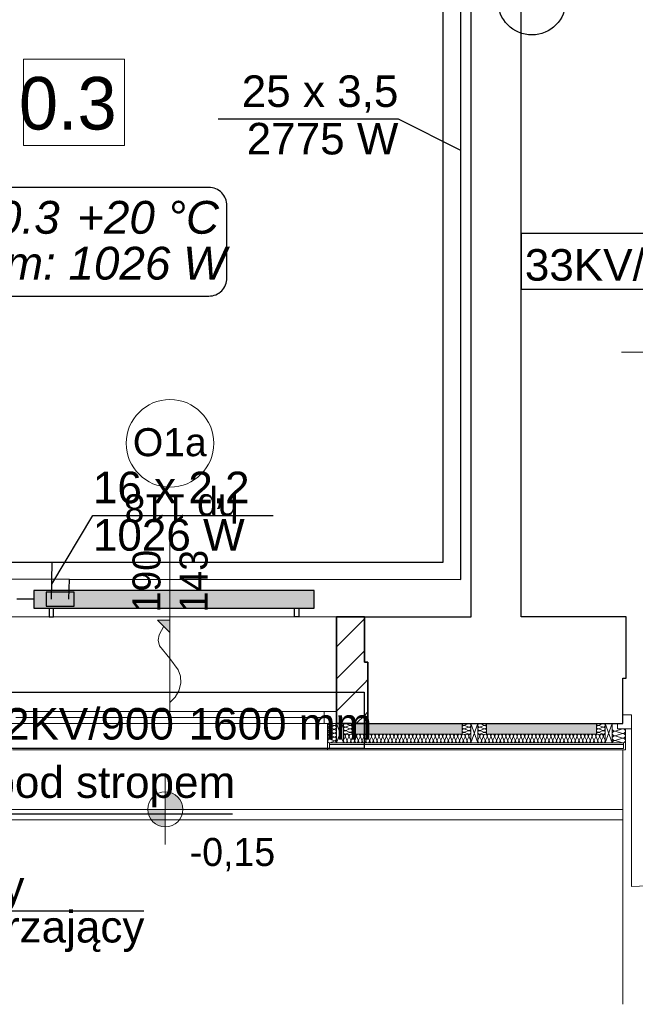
# Model space of a CAD drawing. Header units: inches. Extents: x -515158 to -470211, y -1887 to 84268.
# Tile 64 of 102: x -477586 to -474072, y 31255 to 36876. Entities that reach past the tile are written whole.
import ezdxf
from ezdxf.lldxf.tags import DXFTag

# ---------------------------------------------------------------- set-up
doc = ezdxf.new("R2010")
doc.units = ezdxf.units.IN
doc.header["$MEASUREMENT"] = 0
for name, color, linetype in [('#opisy', 7, 'Continuous'), ('IS_Text_Konstrukcji', 7, 'Continuous'), ('IS_Text_Odbiornikow_Therm', 7, 'Continuous')]:
    doc.layers.add(name, color=color, linetype=linetype)
for name, color, linetype, lineweight in [('#podkład', 252, 'Continuous', 9), ('A-Okna_Nr_Pióra__9', 252, 'Continuous', 9), ('Arch drzwi_Nr_Pióra__10', 252, 'Continuous', 18), ('Arch ocieplenie_Nr_Pióra__21', 252, 'Continuous', 9), ('Arch ocieplenie_Nr_Pióra__44', 252, 'Continuous', 9), ('Arch ocieplenie_Nr_Pióra__95', 252, 'Continuous', 13), ('Arch opisy okien_Nr_Pióra__9', 252, 'Continuous', 9), ('Arch opisy_Nr_Pióra__9', 252, 'Continuous', 9), ('Arch stropy_Nr_Pióra__21', 252, 'Continuous', 9), ('Arch teren_Nr_Pióra__5', 252, 'Continuous', 13), ('Arch wykończenie_Nr_Pióra__9', 252, 'Continuous', 9), ('Arch zmurowania_Nr_Pióra__21', 252, 'Continuous', 9), ('Arch zmurowania_Nr_Pióra__27', 252, 'Continuous', 35), ('INWENT OPISY_Nr_Pióra__21', 252, 'Continuous', 9), ('INWENT RZĘDNE_Nr_Pióra__21', 252, 'Continuous', 9), ('INWENT. OKNA_Nr_Pióra__21', 252, 'Continuous', 9), ('INWENT. OKNA_Nr_Pióra__5', 252, 'Continuous', 13), ('INWENT.ŚCIANY_Nr_Pióra__1', 252, 'Continuous', 25), ('INWENT.ŚCIANY_Nr_Pióra__21', 252, 'Continuous', 9)]:
    doc.layers.add(name, color=color, linetype=linetype, lineweight=lineweight)
for name, color, linetype, true_color in [('IS_Armatura_podłączeniowa_grz._dolnozas.', 7, 'SOLID', 0x000000), ('IS_Armatura_Therm', 7, 'SOLID', 0x000000), ('IS_Grzejniki_Plan_rzut', 7, 'SOLID', 0x000000), ('IS_Opisy_działek_Therm', 7, 'SOLID', 0x000000), ('IS_Powrót', 5, 'DASH', 0x0000ff), ('IS_Zasilanie', 1, 'SOLID', 0xff0000)]:
    doc.layers.add(name, color=color, linetype=linetype, true_color=true_color)
doc.styles.add('GENERATED_STYLE_10', font='arial.ttf')
doc.styles.add('GENERATED_STYLE_3', font='txt')
doc.styles.add('GENERATED_STYLE_4', font='txt')
doc.styles.add('GENERATED_STYLE_7', font='txt')
tags = doc.linetypes.add('DASH', pattern=[15, 10, -5]).pattern_tags.tags
tags[6:7] = [DXFTag(74, 4), DXFTag(75, 0), DXFTag(340, '0'), DXFTag(46, 0.0), DXFTag(50, 0.0), DXFTag(44, 0.0), DXFTag(45, 0.0)]
tags[4:5] = [DXFTag(74, 4), DXFTag(75, 0), DXFTag(340, '0'), DXFTag(46, 0.0), DXFTag(50, 0.0), DXFTag(44, 0.0), DXFTag(45, 0.0)]
tags = doc.linetypes.add('SOLID', pattern=[10, 10, 0]).pattern_tags.tags
tags[6:7] = [DXFTag(74, 4), DXFTag(75, 0), DXFTag(340, '0'), DXFTag(46, 0.0), DXFTag(50, 0.0), DXFTag(44, 0.0), DXFTag(45, 0.0)]
tags[4:5] = [DXFTag(74, 4), DXFTag(75, 0), DXFTag(340, '0'), DXFTag(46, 0.0), DXFTag(50, 0.0), DXFTag(44, 0.0), DXFTag(45, 0.0)]
pattern_1 = [(45, (0, 0), (-91.923878, 91.923878), [])]

# ---------------------------------------------------------------- blocks, each defined once
blk = doc.blocks.new('parter')
at = {"layer": 'A-Okna_Nr_Pióra__9', "linetype": 'Continuous'}
blk.add_hatch(color=252, dxfattribs=at).paths.add_polyline_path([(-476728.3, 33448.5), (-476728.7, 33377.8), (-476799, 33448.9)], flags=0)
at = {"layer": 'Arch zmurowania_Nr_Pióra__21', "linetype": 'Continuous'}
h = blk.add_hatch(dxfattribs=at)
h.set_pattern_fill('Common_Brick', color=252, style=0, pattern_type=2)
h.set_pattern_definition(pattern_1)
h.paths.add_polyline_path([(-475778.3, 32857.6), (-475618.3, 32857.6), (-475618.3, 33467.6), (-475778.3, 33467.6)], flags=0)
h = blk.add_hatch(dxfattribs=at)
h.set_pattern_fill('Common_Brick', color=252, style=0, pattern_type=2)
h.set_pattern_definition(pattern_1)
h.paths.add_polyline_path([(-475618.3, 32857.6), (-475598.3, 32857.6), (-475598.3, 33207.6), (-475618.3, 33207.6)], flags=0)
at = {"layer": 'INWENT RZĘDNE_Nr_Pióra__21', "linetype": 'Continuous'}
for points in [[(-476755.1, 32367.6), (-476655.1, 32367.6), (-476662.7, 32405.9), (-476684.4, 32438.3), (-476716.9, 32460), (-476755.1, 32467.6)], [(-476755.1, 32367.6), (-476855.1, 32367.6), (-476847.5, 32329.4), (-476825.8, 32296.9), (-476793.4, 32275.2), (-476755.1, 32267.6)]]:
    blk.add_hatch(color=252, dxfattribs=at).paths.add_polyline_path(points, flags=0)
at = {"color": 252}
for p, q in [((-477564.4, 36157.1), (-477564.4, 36651.2)), ((-477564.4, 36651.2), (-476988.4, 36651.2)), ((-476988.4, 36651.2), (-476988.4, 36157.1)), ((-476988.4, 36157.1), (-477564.4, 36157.1))]:
    blk.add_line(p, q, dxfattribs=at)
at = {"layer": 'A-Okna_Nr_Pióra__9', "color": 252, "linetype": 'Continuous'}
for p, q in [((-476728.7, 33377.8), (-476799, 33448.9)), ((-476728.3, 33448.5), (-476799, 33448.9)), ((-476728.3, 33448.5), (-476728.7, 33377.8))]:
    blk.add_line(p, q, dxfattribs=at)
at = {"layer": 'A-Okna_Nr_Pióra__9', "color": 252, "linetype": 'Continuous', "flags": 128}
blk.add_lwpolyline([(-476728.3, 32977.9), (-476699.2, 33009.1), (-476677.9, 33044.1), (-476665.7, 33088.8), (-476668.2, 33127.5), (-476681.2, 33164), (-476728.3, 33228.5), (-476787.9, 33301.8), (-476795, 33333.8), (-476791, 33363.7), (-476763.9, 33413.3)], dxfattribs=at)
at = {"layer": 'Arch drzwi_Nr_Pióra__10', "color": 252, "linetype": 'Continuous'}
for p, q in [((-474093.3, 32907.6), (-474143.3, 32907.6)), ((-474093.3, 32827.6), (-474093.3, 32907.6)), ((-474173.3, 32827.6), (-474173.3, 32857.6)), ((-474173.3, 32827.6), (-474093.3, 32827.6)), ((-474093.3, 32827.6), (-474093.3, 31927.6))]:
    blk.add_line(p, q, dxfattribs=at)
blk.add_arc((-474093.3, 32827.6), 900, 270, 0, dxfattribs=at)
at = {"layer": 'Arch ocieplenie_Nr_Pióra__21', "color": 252, "linetype": 'Continuous'}
for p, q in [((-475688.3, 32857.6), (-475688.3, 32797.6)), ((-475060.8, 32857.6), (-475688.3, 32857.6)), ((-475060.8, 32797.6), (-475060.8, 32857.6)), ((-474920.8, 32857.6), (-474293.3, 32857.6)), ((-474920.8, 32797.6), (-474920.8, 32857.6)), ((-474293.3, 32857.6), (-474293.3, 32797.6)), ((-475688.3, 32797.6), (-475060.8, 32797.6)), ((-474293.3, 32797.6), (-474920.8, 32797.6))]:
    blk.add_line(p, q, dxfattribs=at)
at = {"layer": 'Arch ocieplenie_Nr_Pióra__44', "color": 252, "linetype": 'Continuous'}
for p, q in [((-475793.2, 32847.6), (-475813.4, 32856.7)), ((-475813.4, 32836.6), (-475793.2, 32845.7)), ((-475793.2, 32825.6), (-475813.4, 32834.7)), ((-475703.2, 32848.5), (-475723.4, 32856.8)), ((-475723.4, 32838.5), (-475703.2, 32846.8)), ((-475703.2, 32828.5), (-475723.4, 32836.8)), ((-475723.4, 32818.5), (-475703.2, 32826.8)), ((-475045.9, 32848.5), (-475025.7, 32856.8)), ((-475025.7, 32838.5), (-475045.9, 32846.8)), ((-475045.9, 32828.5), (-475025.7, 32836.8)), ((-475025.7, 32818.5), (-475045.9, 32826.8)), ((-474935.7, 32848.5), (-474955.9, 32856.8)), ((-474955.9, 32838.5), (-474935.7, 32846.8)), ((-474935.7, 32828.5), (-474955.9, 32836.8)), ((-474955.9, 32818.5), (-474935.7, 32826.8)), ((-474278.4, 32848.5), (-474258.2, 32856.8)), ((-474258.2, 32838.5), (-474278.4, 32846.8)), ((-474278.4, 32828.5), (-474258.2, 32836.8)), ((-474258.2, 32818.5), (-474278.4, 32826.8)), ((-474181, 32815.4), (-474150.7, 32826.5)), ((-475813.4, 32814.6), (-475793.2, 32823.7)), ((-475793.2, 32803.6), (-475813.4, 32812.7)), ((-475813.4, 32792.6), (-475793.2, 32801.7)), ((-475793.2, 32781.6), (-475813.4, 32790.7)), ((-475813.4, 32770.6), (-475793.2, 32779.7)), ((-475728.5, 32782.7), (-475737.4, 32762.5)), ((-475717.8, 32762.5), (-475726.7, 32782.7)), ((-475703.2, 32808.5), (-475723.4, 32816.8)), ((-475723.4, 32798.5), (-475703.2, 32806.8)), ((-475707.1, 32782.7), (-475716, 32762.5)), ((-475696.4, 32762.5), (-475705.3, 32782.7)), ((-475685.7, 32782.7), (-475694.6, 32762.5)), ((-475675, 32762.5), (-475683.9, 32782.7)), ((-475664.3, 32782.7), (-475673.2, 32762.5)), ((-475653.6, 32762.5), (-475662.5, 32782.7)), ((-475642.9, 32782.7), (-475651.8, 32762.5)), ((-475632.2, 32762.5), (-475641.1, 32782.7)), ((-475621.5, 32782.7), (-475630.4, 32762.5)), ((-475610.8, 32762.5), (-475619.7, 32782.7)), ((-475600.1, 32782.7), (-475609, 32762.5)), ((-475589.4, 32762.5), (-475598.3, 32782.7)), ((-475578.7, 32782.7), (-475587.6, 32762.5)), ((-475568, 32762.5), (-475576.9, 32782.7)), ((-475557.3, 32782.7), (-475566.2, 32762.5)), ((-475546.7, 32762.5), (-475555.6, 32782.7)), ((-475536, 32782.7), (-475544.9, 32762.5)), ((-475525.3, 32762.5), (-475534.2, 32782.7)), ((-475514.6, 32782.7), (-475523.5, 32762.5)), ((-475503.9, 32762.5), (-475512.8, 32782.7)), ((-475493.2, 32782.7), (-475502.1, 32762.5)), ((-475482.5, 32762.5), (-475491.4, 32782.7)), ((-475471.8, 32782.7), (-475480.7, 32762.5)), ((-475461.1, 32762.5), (-475470, 32782.7)), ((-475450.4, 32782.7), (-475459.3, 32762.5)), ((-475439.7, 32762.5), (-475448.6, 32782.7)), ((-475429, 32782.7), (-475437.9, 32762.5)), ((-475418.3, 32762.5), (-475427.2, 32782.7)), ((-475407.6, 32782.7), (-475416.5, 32762.5)), ((-475396.9, 32762.5), (-475405.8, 32782.7)), ((-475386.2, 32782.7), (-475395.1, 32762.5)), ((-475375.5, 32762.5), (-475384.4, 32782.7)), ((-475364.8, 32782.7), (-475373.7, 32762.5)), ((-475354.1, 32762.5), (-475363, 32782.7)), ((-475343.4, 32782.7), (-475352.3, 32762.5)), ((-475332.7, 32762.5), (-475341.6, 32782.7)), ((-475322, 32782.7), (-475330.9, 32762.5)), ((-475311.3, 32762.5), (-475320.2, 32782.7)), ((-475300.6, 32782.7), (-475309.5, 32762.5)), ((-475289.9, 32762.5), (-475298.8, 32782.7)), ((-475279.2, 32782.7), (-475288.1, 32762.5)), ((-475268.5, 32762.5), (-475277.4, 32782.7)), ((-475257.8, 32782.7), (-475266.7, 32762.5)), ((-475247.1, 32762.5), (-475256, 32782.7)), ((-475236.4, 32782.7), (-475245.3, 32762.5)), ((-475225.7, 32762.5), (-475234.6, 32782.7)), ((-475215, 32782.7), (-475223.9, 32762.5)), ((-475204.3, 32762.5), (-475213.2, 32782.7)), ((-475193.6, 32782.7), (-475202.5, 32762.5)), ((-475182.9, 32762.5), (-475191.8, 32782.7)), ((-475172.2, 32782.7), (-475181.1, 32762.5)), ((-475161.5, 32762.5), (-475170.4, 32782.7)), ((-475150.8, 32782.7), (-475159.7, 32762.5)), ((-475140.1, 32762.5), (-475149, 32782.7)), ((-475129.4, 32782.7), (-475138.3, 32762.5)), ((-475118.7, 32762.5), (-475127.6, 32782.7)), ((-475108, 32782.7), (-475116.9, 32762.5)), ((-475097.3, 32762.5), (-475106.2, 32782.7)), ((-475086.6, 32782.7), (-475095.5, 32762.5)), ((-475075.9, 32762.5), (-475084.8, 32782.7)), ((-475065.2, 32782.7), (-475074.1, 32762.5)), ((-475054.5, 32762.5), (-475063.4, 32782.7)), ((-475043.8, 32782.7), (-475052.7, 32762.5)), ((-475045.9, 32808.5), (-475025.7, 32816.8)), ((-475025.7, 32798.5), (-475045.9, 32806.8)), ((-475033.1, 32762.5), (-475042, 32782.7)), ((-475022.4, 32782.7), (-475031.3, 32762.5)), ((-475011.7, 32762.5), (-475020.6, 32782.7)), ((-474969.9, 32762.5), (-474961, 32782.7)), ((-474959.2, 32782.7), (-474950.3, 32762.5)), ((-474935.7, 32808.5), (-474955.9, 32816.8)), ((-474955.9, 32798.5), (-474935.7, 32806.8)), ((-474948.5, 32762.5), (-474939.6, 32782.7)), ((-474937.8, 32782.7), (-474928.9, 32762.5)), ((-474927.1, 32762.5), (-474918.2, 32782.7)), ((-474916.4, 32782.7), (-474907.5, 32762.5)), ((-474905.7, 32762.5), (-474896.8, 32782.7)), ((-474895, 32782.7), (-474886.1, 32762.5)), ((-474884.3, 32762.5), (-474875.4, 32782.7)), ((-474873.6, 32782.7), (-474864.7, 32762.5)), ((-474862.9, 32762.5), (-474854, 32782.7)), ((-474852.2, 32782.7), (-474843.3, 32762.5)), ((-474841.5, 32762.5), (-474832.6, 32782.7)), ((-474830.8, 32782.7), (-474821.9, 32762.5)), ((-474820.1, 32762.5), (-474811.2, 32782.7)), ((-474809.4, 32782.7), (-474800.5, 32762.5)), ((-474798.7, 32762.5), (-474789.8, 32782.7)), ((-474788.1, 32782.7), (-474779.1, 32762.5)), ((-474777.4, 32762.5), (-474768.5, 32782.7)), ((-474766.7, 32782.7), (-474757.8, 32762.5)), ((-474756, 32762.5), (-474747.1, 32782.7)), ((-474745.3, 32782.7), (-474736.4, 32762.5)), ((-474734.6, 32762.5), (-474725.7, 32782.7)), ((-474723.9, 32782.7), (-474715, 32762.5)), ((-474713.2, 32762.5), (-474704.3, 32782.7)), ((-474702.5, 32782.7), (-474693.6, 32762.5)), ((-474691.8, 32762.5), (-474682.9, 32782.7)), ((-474681.1, 32782.7), (-474672.2, 32762.5)), ((-474670.4, 32762.5), (-474661.5, 32782.7)), ((-474659.7, 32782.7), (-474650.8, 32762.5)), ((-474649, 32762.5), (-474640.1, 32782.7)), ((-474638.3, 32782.7), (-474629.4, 32762.5)), ((-474627.6, 32762.5), (-474618.7, 32782.7)), ((-474616.9, 32782.7), (-474608, 32762.5)), ((-474606.2, 32762.5), (-474597.3, 32782.7)), ((-474595.5, 32782.7), (-474586.6, 32762.5)), ((-474584.8, 32762.5), (-474575.9, 32782.7)), ((-474574.1, 32782.7), (-474565.2, 32762.5)), ((-474563.4, 32762.5), (-474554.5, 32782.7)), ((-474552.7, 32782.7), (-474543.8, 32762.5)), ((-474542, 32762.5), (-474533.1, 32782.7)), ((-474531.3, 32782.7), (-474522.4, 32762.5)), ((-474520.6, 32762.5), (-474511.7, 32782.7)), ((-474509.9, 32782.7), (-474501, 32762.5)), ((-474499.2, 32762.5), (-474490.3, 32782.7)), ((-474488.5, 32782.7), (-474479.6, 32762.5)), ((-474477.8, 32762.5), (-474468.9, 32782.7)), ((-474467.1, 32782.7), (-474458.2, 32762.5)), ((-474456.4, 32762.5), (-474447.5, 32782.7)), ((-474445.7, 32782.7), (-474436.8, 32762.5)), ((-474435, 32762.5), (-474426.1, 32782.7)), ((-474424.3, 32782.7), (-474415.4, 32762.5)), ((-474413.6, 32762.5), (-474404.7, 32782.7)), ((-474402.9, 32782.7), (-474394, 32762.5)), ((-474392.2, 32762.5), (-474383.3, 32782.7)), ((-474381.5, 32782.7), (-474372.6, 32762.5)), ((-474370.8, 32762.5), (-474361.9, 32782.7)), ((-474360.1, 32782.7), (-474351.2, 32762.5)), ((-474349.4, 32762.5), (-474340.5, 32782.7)), ((-474338.7, 32782.7), (-474329.8, 32762.5)), ((-474328, 32762.5), (-474319.1, 32782.7)), ((-474317.3, 32782.7), (-474308.4, 32762.5)), ((-474306.6, 32762.5), (-474297.7, 32782.7)), ((-474295.9, 32782.7), (-474287, 32762.5)), ((-474285.2, 32762.5), (-474276.3, 32782.7)), ((-474278.4, 32808.5), (-474258.2, 32816.8)), ((-474258.2, 32798.5), (-474278.4, 32806.8)), ((-474274.5, 32782.7), (-474265.6, 32762.5)), ((-474263.8, 32762.5), (-474254.9, 32782.7)), ((-474253.1, 32782.7), (-474244.2, 32762.5)), ((-474150.7, 32802.1), (-474181, 32813.2)), ((-474181, 32788.8), (-474150.7, 32799.8)), ((-474150.7, 32775.4), (-474181, 32786.5)), ((-474181, 32762.1), (-474150.7, 32773.2)), ((-475793.2, 32759.6), (-475813.4, 32768.7)), ((-475813.4, 32748.6), (-475793.2, 32757.7)), ((-474150.7, 32748.8), (-474181, 32759.8))]:
    blk.add_line(p, q, dxfattribs=at)
for centre, major_axis, ratio, start_param, end_param in [((-475817.7, 32846.6), (0, 11), 0.966714, 5.870392, 9.837571), ((-475817.7, 32824.6), (0, 11), 0.966714, 5.870392, 9.837571), ((-475789, 32857.6), (0, 11), 0.966714, 2.7288, 4.712389), ((-475789, 32835.6), (0, 11), 0.966714, 2.7288, 6.695979), ((-475727.7, 32847.6), (-10.6, 0), 0.940381, 4.299595, 8.266775), ((-475727.7, 32827.6), (-10.6, 0), 0.940381, 4.299595, 8.266775), ((-475699, 32857.6), (-10.6, 0), 0.940381, 1.158004, 3.141593), ((-475699, 32837.6), (-10.6, 0), 0.940381, 1.158004, 5.125183), ((-475699, 32817.6), (-10.6, 0), 0.940381, 1.158004, 5.125183), ((-475050.2, 32837.6), (-10.6, 0), 0.940381, 4.299595, 8.266774), ((-475050.2, 32817.6), (-10.6, 0), 0.940381, 4.299595, 8.266774), ((-475050.2, 32857.6), (-10.6, 0), 0.940381, 6.283185, 8.266774), ((-475021.5, 32847.6), (-10.6, 0), 0.940381, 1.158003, 5.125183), ((-475021.5, 32827.6), (-10.6, 0), 0.940381, 1.158003, 5.125183), ((-474960.2, 32847.6), (-10.6, 0), 0.940381, 4.299595, 8.266775), ((-474960.2, 32827.6), (-10.6, 0), 0.940381, 4.299595, 8.266775), ((-474931.5, 32857.6), (-10.6, 0), 0.940381, 1.158004, 3.141593), ((-474931.5, 32837.6), (-10.6, 0), 0.940381, 1.158004, 5.125183), ((-474931.5, 32817.6), (-10.6, 0), 0.940381, 1.158004, 5.125183), ((-474282.7, 32837.6), (-10.6, 0), 0.940381, 4.299595, 8.266774), ((-474282.7, 32817.6), (-10.6, 0), 0.940381, 4.299595, 8.266774), ((-474282.7, 32857.6), (-10.6, 0), 0.940381, 6.283185, 8.266774), ((-474254, 32847.6), (-10.6, 0), 0.940381, 1.158003, 5.125183), ((-474254, 32827.6), (-10.6, 0), 0.940381, 1.158003, 5.125183), ((-474187.4, 32827.6), (-16, 0), 0.835908, 0, 1.983589), ((-474144.3, 32814.3), (-16, 0), 0.835908, 1.158003, 5.125183), ((-475817.7, 32802.6), (0, 11), 0.966714, 5.870392, 9.837571), ((-475817.7, 32780.6), (0, 11), 0.966714, 5.870392, 9.837571), ((-475817.7, 32758.6), (0, 11), 0.966714, 5.870392, 9.837571), ((-475789, 32813.6), (0, 11), 0.966714, 2.7288, 6.695979), ((-475789, 32791.6), (0, 11), 0.966714, 2.7288, 6.695979), ((-475789, 32769.6), (0, 11), 0.966714, 2.7288, 6.695979), ((-475727.7, 32807.6), (-10.6, 0), 0.940381, 4.299595, 8.266775), ((-475738.3, 32787), (-10.7, 0), 0.993979, 2.7288, 4.712389), ((-475716.9, 32787), (-10.7, 0), 0.993979, 2.7288, 6.695979), ((-475695.5, 32787), (-10.7, 0), 0.993979, 2.7288, 6.695979), ((-475699, 32797.6), (-10.6, 0), 0.940381, 3.141593, 5.125182), ((-475674.1, 32787), (-10.7, 0), 0.993979, 2.7288, 6.695979), ((-475652.7, 32787), (-10.7, 0), 0.993979, 2.7288, 6.695979), ((-475631.3, 32787), (-10.7, 0), 0.993979, 2.7288, 6.695979), ((-475609.9, 32787), (-10.7, 0), 0.993979, 2.7288, 6.695979), ((-475588.5, 32787), (-10.7, 0), 0.993979, 2.7288, 6.695979), ((-475567.1, 32787), (-10.7, 0), 0.993979, 2.7288, 6.695979), ((-475545.8, 32787), (-10.7, 0), 0.993979, 2.7288, 6.695979), ((-475524.4, 32787), (-10.7, 0), 0.993979, 2.7288, 6.695979), ((-475503, 32787), (-10.7, 0), 0.993979, 2.7288, 6.695979), ((-475481.6, 32787), (-10.7, 0), 0.993979, 2.7288, 6.695979), ((-475460.2, 32787), (-10.7, 0), 0.993979, 2.7288, 6.695979), ((-475438.8, 32787), (-10.7, 0), 0.993979, 2.7288, 6.695979), ((-475417.4, 32787), (-10.7, 0), 0.993979, 2.7288, 6.695979), ((-475396, 32787), (-10.7, 0), 0.993979, 2.7288, 6.695979), ((-475374.6, 32787), (-10.7, 0), 0.993979, 2.7288, 6.695979), ((-475353.2, 32787), (-10.7, 0), 0.993979, 2.7288, 6.695979), ((-475331.8, 32787), (-10.7, 0), 0.993979, 2.7288, 6.695979), ((-475310.4, 32787), (-10.7, 0), 0.993979, 2.7288, 6.695979), ((-475289, 32787), (-10.7, 0), 0.993979, 2.7288, 6.695979), ((-475267.6, 32787), (-10.7, 0), 0.993979, 2.7288, 6.695979), ((-475246.2, 32787), (-10.7, 0), 0.993979, 2.7288, 6.695979), ((-475224.8, 32787), (-10.7, 0), 0.993979, 2.7288, 6.695979), ((-475203.4, 32787), (-10.7, 0), 0.993979, 2.7288, 6.695979), ((-475182, 32787), (-10.7, 0), 0.993979, 2.7288, 6.695979), ((-475160.6, 32787), (-10.7, 0), 0.993979, 2.7288, 6.695979), ((-475139.2, 32787), (-10.7, 0), 0.993979, 2.7288, 6.695979), ((-475117.8, 32787), (-10.7, 0), 0.993979, 2.7288, 6.695979), ((-475096.4, 32787), (-10.7, 0), 0.993979, 2.7288, 6.695979), ((-475075, 32787), (-10.7, 0), 0.993979, 2.7288, 6.695979), ((-475053.6, 32787), (-10.7, 0), 0.993979, 2.7288, 6.695979), ((-475050.2, 32797.6), (-10.6, 0), 0.940381, 4.299596, 6.283185), ((-475032.2, 32787), (-10.7, 0), 0.993979, 2.7288, 6.695979), ((-475021.5, 32807.6), (-10.6, 0), 0.940381, 1.158003, 5.125183), ((-475010.8, 32787), (-10.7, 0), 0.993979, 4.712389, 6.695979), ((-474960.2, 32807.6), (-10.6, 0), 0.940381, 4.299595, 8.266775), ((-474970.8, 32787), (10.7, 0), 0.993979, 5.870392, 7.853982), ((-474949.4, 32787), (10.7, 0), 0.993979, 5.870392, 9.837571), ((-474928, 32787), (10.7, 0), 0.993979, 5.870392, 9.837571), ((-474931.5, 32797.6), (-10.6, 0), 0.940381, 3.141593, 5.125182), ((-474906.6, 32787), (10.7, 0), 0.993979, 5.870392, 9.837571), ((-474885.2, 32787), (10.7, 0), 0.993979, 5.870392, 9.837571), ((-474863.8, 32787), (10.7, 0), 0.993979, 5.870392, 9.837571), ((-474842.4, 32787), (10.7, 0), 0.993979, 5.870392, 9.837571), ((-474821, 32787), (10.7, 0), 0.993979, 5.870392, 9.837571), ((-474799.6, 32787), (10.7, 0), 0.993979, 5.870392, 9.837571), ((-474778.3, 32787), (10.7, 0), 0.993979, 5.870392, 9.837571), ((-474756.9, 32787), (10.7, 0), 0.993979, 5.870392, 9.837571), ((-474735.5, 32787), (10.7, 0), 0.993979, 5.870392, 9.837571), ((-474714.1, 32787), (10.7, 0), 0.993979, 5.870392, 9.837571), ((-474692.7, 32787), (10.7, 0), 0.993979, 5.870392, 9.837571), ((-474671.3, 32787), (10.7, 0), 0.993979, 5.870392, 9.837571), ((-474649.9, 32787), (10.7, 0), 0.993979, 5.870392, 9.837571), ((-474628.5, 32787), (10.7, 0), 0.993979, 5.870392, 9.837571), ((-474607.1, 32787), (10.7, 0), 0.993979, 5.870392, 9.837571), ((-474585.7, 32787), (10.7, 0), 0.993979, 5.870392, 9.837571), ((-474564.3, 32787), (10.7, 0), 0.993979, 5.870392, 9.837571), ((-474542.9, 32787), (10.7, 0), 0.993979, 5.870392, 9.837571), ((-474521.5, 32787), (10.7, 0), 0.993979, 5.870392, 9.837571), ((-474500.1, 32787), (10.7, 0), 0.993979, 5.870392, 9.837571), ((-474478.7, 32787), (10.7, 0), 0.993979, 5.870392, 9.837571), ((-474457.3, 32787), (10.7, 0), 0.993979, 5.870392, 9.837571), ((-474435.9, 32787), (10.7, 0), 0.993979, 5.870392, 9.837571), ((-474414.5, 32787), (10.7, 0), 0.993979, 5.870392, 9.837571), ((-474393.1, 32787), (10.7, 0), 0.993979, 5.870392, 9.837571), ((-474371.7, 32787), (10.7, 0), 0.993979, 5.870392, 9.837571), ((-474350.3, 32787), (10.7, 0), 0.993979, 5.870392, 9.837571), ((-474328.9, 32787), (10.7, 0), 0.993979, 5.870392, 9.837571), ((-474307.5, 32787), (10.7, 0), 0.993979, 5.870392, 9.837571), ((-474286.1, 32787), (10.7, 0), 0.993979, 5.870392, 9.837571), ((-474282.7, 32797.6), (-10.6, 0), 0.940381, 4.299596, 6.283185), ((-474264.7, 32787), (10.7, 0), 0.993979, 5.870392, 9.837571), ((-474254, 32807.6), (-10.6, 0), 0.940381, 1.158003, 5.125183), ((-474243.3, 32787), (10.7, 0), 0.993979, 1.570796, 3.554385), ((-474187.4, 32801), (-16, 0), 0.835908, 4.299595, 8.266774), ((-474187.4, 32774.3), (-16, 0), 0.835908, 4.299595, 8.266774), ((-474144.3, 32787.6), (-16, 0), 0.835908, 1.158003, 5.125183), ((-474144.3, 32761), (-16, 0), 0.835908, 1.158003, 5.125183), ((-475789, 32747.6), (0, 11), 0.966714, 4.712389, 6.695979), ((-475727.6, 32758.3), (-10.7, 0), 0.993979, 5.870392, 9.837571), ((-475706.2, 32758.3), (-10.7, 0), 0.993979, 5.870392, 9.837571), ((-475684.8, 32758.3), (-10.7, 0), 0.993979, 5.870392, 9.837571), ((-475663.4, 32758.3), (-10.7, 0), 0.993979, 5.870392, 9.837571), ((-475642, 32758.3), (-10.7, 0), 0.993979, 5.870392, 9.837571), ((-475620.6, 32758.3), (-10.7, 0), 0.993979, 5.870392, 9.837571), ((-475599.2, 32758.3), (-10.7, 0), 0.993979, 5.870392, 9.837571), ((-475577.8, 32758.3), (-10.7, 0), 0.993979, 5.870392, 9.837571), ((-475556.5, 32758.3), (-10.7, 0), 0.993979, 5.870392, 9.837571), ((-475535.1, 32758.3), (-10.7, 0), 0.993979, 5.870392, 9.837571), ((-475513.7, 32758.3), (-10.7, 0), 0.993979, 5.870392, 9.837571), ((-475492.3, 32758.3), (-10.7, 0), 0.993979, 5.870392, 9.837571), ((-475470.9, 32758.3), (-10.7, 0), 0.993979, 5.870392, 9.837571), ((-475449.5, 32758.3), (-10.7, 0), 0.993979, 5.870392, 9.837571), ((-475428.1, 32758.3), (-10.7, 0), 0.993979, 5.870392, 9.837571), ((-475406.7, 32758.3), (-10.7, 0), 0.993979, 5.870392, 9.837571), ((-475385.3, 32758.3), (-10.7, 0), 0.993979, 5.870392, 9.837571), ((-475363.9, 32758.3), (-10.7, 0), 0.993979, 5.870392, 9.837571), ((-475342.5, 32758.3), (-10.7, 0), 0.993979, 5.870392, 9.837571), ((-475321.1, 32758.3), (-10.7, 0), 0.993979, 5.870392, 9.837571), ((-475299.7, 32758.3), (-10.7, 0), 0.993979, 5.870392, 9.837571), ((-475278.3, 32758.3), (-10.7, 0), 0.993979, 5.870392, 9.837571), ((-475256.9, 32758.3), (-10.7, 0), 0.993979, 5.870392, 9.837571), ((-475235.5, 32758.3), (-10.7, 0), 0.993979, 5.870392, 9.837571), ((-475214.1, 32758.3), (-10.7, 0), 0.993979, 5.870392, 9.837571), ((-475192.7, 32758.3), (-10.7, 0), 0.993979, 5.870392, 9.837571), ((-475171.3, 32758.3), (-10.7, 0), 0.993979, 5.870392, 9.837571), ((-475149.9, 32758.3), (-10.7, 0), 0.993979, 5.870392, 9.837571), ((-475128.5, 32758.3), (-10.7, 0), 0.993979, 5.870392, 9.837571), ((-475107.1, 32758.3), (-10.7, 0), 0.993979, 5.870392, 9.837571), ((-475085.7, 32758.3), (-10.7, 0), 0.993979, 5.870392, 9.837571), ((-475064.3, 32758.3), (-10.7, 0), 0.993979, 5.870392, 9.837571), ((-475042.9, 32758.3), (-10.7, 0), 0.993979, 5.870392, 9.837571), ((-475021.5, 32758.3), (-10.7, 0), 0.993979, 5.870392, 9.837571), ((-474960.1, 32758.3), (10.7, 0), 0.993979, 2.728799, 6.695979), ((-474938.7, 32758.3), (10.7, 0), 0.993979, 2.728799, 6.695979), ((-474917.3, 32758.3), (10.7, 0), 0.993979, 2.728799, 6.695979), ((-474895.9, 32758.3), (10.7, 0), 0.993979, 2.728799, 6.695979), ((-474874.5, 32758.3), (10.7, 0), 0.993979, 2.728799, 6.695979), ((-474853.1, 32758.3), (10.7, 0), 0.993979, 2.728799, 6.695979), ((-474831.7, 32758.3), (10.7, 0), 0.993979, 2.728799, 6.695979), ((-474810.3, 32758.3), (10.7, 0), 0.993979, 2.728799, 6.695979), ((-474788.9, 32758.3), (10.7, 0), 0.993979, 2.728799, 6.695979), ((-474767.6, 32758.3), (10.7, 0), 0.993979, 2.728799, 6.695979), ((-474746.2, 32758.3), (10.7, 0), 0.993979, 2.728799, 6.695979), ((-474724.8, 32758.3), (10.7, 0), 0.993979, 2.728799, 6.695979), ((-474703.4, 32758.3), (10.7, 0), 0.993979, 2.728799, 6.695979), ((-474682, 32758.3), (10.7, 0), 0.993979, 2.728799, 6.695979), ((-474660.6, 32758.3), (10.7, 0), 0.993979, 2.728799, 6.695979), ((-474639.2, 32758.3), (10.7, 0), 0.993979, 2.728799, 6.695979), ((-474617.8, 32758.3), (10.7, 0), 0.993979, 2.728799, 6.695979), ((-474596.4, 32758.3), (10.7, 0), 0.993979, 2.728799, 6.695979), ((-474575, 32758.3), (10.7, 0), 0.993979, 2.728799, 6.695979), ((-474553.6, 32758.3), (10.7, 0), 0.993979, 2.728799, 6.695979), ((-474532.2, 32758.3), (10.7, 0), 0.993979, 2.728799, 6.695979), ((-474510.8, 32758.3), (10.7, 0), 0.993979, 2.728799, 6.695979), ((-474489.4, 32758.3), (10.7, 0), 0.993979, 2.728799, 6.695979), ((-474468, 32758.3), (10.7, 0), 0.993979, 2.728799, 6.695979), ((-474446.6, 32758.3), (10.7, 0), 0.993979, 2.728799, 6.695979), ((-474425.2, 32758.3), (10.7, 0), 0.993979, 2.728799, 6.695979), ((-474403.8, 32758.3), (10.7, 0), 0.993979, 2.728799, 6.695979), ((-474382.4, 32758.3), (10.7, 0), 0.993979, 2.728799, 6.695979), ((-474361, 32758.3), (10.7, 0), 0.993979, 2.728799, 6.695979), ((-474339.6, 32758.3), (10.7, 0), 0.993979, 2.728799, 6.695979), ((-474318.2, 32758.3), (10.7, 0), 0.993979, 2.728799, 6.695979), ((-474296.8, 32758.3), (10.7, 0), 0.993979, 2.728799, 6.695979), ((-474275.4, 32758.3), (10.7, 0), 0.993979, 2.728799, 6.695979), ((-474254, 32758.3), (10.7, 0), 0.993979, 2.728799, 6.695979), ((-474187.4, 32747.6), (-16, 0), 0.835908, 4.299596, 6.283185)]:
    blk.add_ellipse(centre, major_axis=major_axis, ratio=ratio, start_param=start_param, end_param=end_param, dxfattribs=at)
at = {"layer": 'Arch ocieplenie_Nr_Pióra__95', "color": 252, "linetype": 'Continuous', "lineweight": 25}
for points in [[(-475060.8, 32797.6), (-475688.3, 32857.6), (-475060.8, 32857.6)], [(-475688.3, 32797.6), (-475688.3, 32857.6), (-475060.8, 32797.6)], [(-474293.3, 32797.6), (-474920.8, 32857.6), (-474293.3, 32857.6)], [(-474920.8, 32797.6), (-474920.8, 32857.6), (-474293.3, 32797.6)]]:
    blk.add_solid(points, dxfattribs=at)
at = {"layer": 'Arch opisy_Nr_Pióra__9', "color": 252, "linetype": 'Continuous'}
blk.add_circle((-476728.3, 34457.6), 250, dxfattribs=at)
at = {"layer": 'Arch stropy_Nr_Pióra__21', "color": 252, "linetype": 'Continuous'}
blk.add_line((-474143.3, 32707.6), (-474143.3, 31255.1), dxfattribs=at)
at = {"layer": 'Arch teren_Nr_Pióra__5', "color": 252, "linetype": 'Continuous'}
for p, q in [((-480313.3, 32367.6), (-474143.3, 32367.6)), ((-480313.3, 32307.6), (-474143.3, 32307.6))]:
    blk.add_line(p, q, dxfattribs=at)
at = {"layer": 'Arch wykończenie_Nr_Pióra__9', "color": 252, "linetype": 'Continuous'}
for p, q in [((-475828.3, 32707.6), (-475828.3, 32857.6)), ((-475828.3, 32707.6), (-475828.3, 32857.6)), ((-475738.3, 32857.6), (-475778.3, 32857.6)), ((-475778.3, 32857.6), (-475778.3, 32747.6)), ((-475778.3, 32857.6), (-475738.3, 32747.6)), ((-475738.3, 32857.6), (-475778.3, 32747.6)), ((-475738.3, 32747.6), (-475738.3, 32857.6)), ((-475010.8, 32747.6), (-475010.8, 32857.6)), ((-475010.8, 32857.6), (-474970.8, 32857.6)), ((-474970.8, 32857.6), (-475010.8, 32747.6)), ((-475010.8, 32857.6), (-474970.8, 32747.6)), ((-474970.8, 32857.6), (-474970.8, 32747.6)), ((-474243.3, 32747.6), (-474243.3, 32857.6)), ((-474243.3, 32857.6), (-474203.3, 32857.6)), ((-474203.3, 32857.6), (-474243.3, 32747.6)), ((-474243.3, 32857.6), (-474203.3, 32747.6)), ((-474203.3, 32857.6), (-474203.3, 32747.6)), ((-474128.3, 32707.6), (-474128.3, 32827.6)), ((-474128.3, 32707.6), (-474128.3, 32827.6)), ((-475818.3, 32715.6), (-475818.3, 32747.6)), ((-475818.3, 32747.6), (-474138.3, 32747.6)), ((-475818.3, 32737.6), (-474138.3, 32737.6)), ((-475818.3, 32715.6), (-474138.3, 32715.6)), ((-475778.3, 32747.6), (-475738.3, 32747.6)), ((-474970.8, 32747.6), (-475010.8, 32747.6)), ((-474203.3, 32747.6), (-474243.3, 32747.6)), ((-474138.3, 32715.6), (-474138.3, 32747.6)), ((-475828.3, 32707.6), (-474128.3, 32707.6)), ((-475158.3, 32707.6), (-474128.3, 32707.6))]:
    blk.add_line(p, q, dxfattribs=at)
at = {"layer": 'Arch zmurowania_Nr_Pióra__27', "color": 252, "linetype": 'Continuous'}
for p, q in [((-475778.3, 33467.6), (-475778.3, 32857.6)), ((-475618.3, 33467.6), (-475778.3, 33467.6)), ((-475618.3, 33207.6), (-475618.3, 33467.6)), ((-475598.3, 33207.6), (-475618.3, 33207.6)), ((-475598.3, 32857.6), (-475598.3, 33207.6)), ((-475778.3, 32857.6), (-475618.3, 32857.6)), ((-475618.3, 32857.6), (-475598.3, 32857.6))]:
    blk.add_line(p, q, dxfattribs=at)
at = {"layer": 'INWENT OPISY_Nr_Pióra__21', "color": 252, "linetype": 'Continuous'}
for p, q in [((-477564.4, 36157.1), (-477564.4, 36651.2)), ((-477564.4, 36651.2), (-476988.4, 36651.2)), ((-476988.4, 36651.2), (-476988.4, 36157.1)), ((-476988.4, 36157.1), (-477564.4, 36157.1))]:
    blk.add_line(p, q, dxfattribs=at)
at = {"layer": 'INWENT RZĘDNE_Nr_Pióra__21', "color": 252, "linetype": 'Continuous'}
for p, q in [((-474149.9, 34978.7), (-473749.9, 34978.7)), ((-476755.1, 32167.6), (-476755.1, 32567.6)), ((-476955.1, 32367.6), (-476555.1, 32367.6))]:
    blk.add_line(p, q, dxfattribs=at)
blk.add_circle((-476755.1, 32367.6), 100, dxfattribs=at)
at = {"layer": 'INWENT. OKNA_Nr_Pióra__5', "color": 252, "linetype": 'Continuous'}
for p, q in [((-476728.3, 32927.6), (-476728.3, 33957.6)), ((-475778.3, 32927.6), (-477678.3, 32927.6)), ((-477608.3, 32892.6), (-475848.3, 32892.6)), ((-475848.3, 32857.6), (-475848.3, 32927.6)), ((-475778.3, 32857.6), (-477678.3, 32857.6))]:
    blk.add_line(p, q, dxfattribs=at)
at = {"layer": 'INWENT.ŚCIANY_Nr_Pióra__1', "color": 252, "linetype": 'Continuous'}
for p, q in [((-474723.3, 33467.6), (-474723.3, 44337.6)), ((-475008.3, 33467.6), (-475008.3, 38717.6)), ((-475618.3, 33467.6), (-475008.3, 33467.6)), ((-475618.3, 33467.6), (-475618.3, 33207.6)), ((-474123.3, 33467.6), (-474723.3, 33467.6)), ((-474123.3, 33117.6), (-474123.3, 33467.6)), ((-475598.3, 33207.6), (-475618.3, 33207.6)), ((-475598.3, 32857.6), (-475598.3, 33207.6)), ((-474143.3, 33117.6), (-474123.3, 33117.6)), ((-474143.3, 32857.6), (-474143.3, 33117.6)), ((-475598.3, 32857.6), (-474143.3, 32857.6))]:
    blk.add_line(p, q, dxfattribs=at)
at = {"layer": 'INWENT.ŚCIANY_Nr_Pióra__21', "color": 252, "linetype": 'Continuous'}
for p, q in [((-477678.3, 33467.6), (-475618.3, 33467.6)), ((-477628.3, 32707.6), (-475828.3, 32707.6))]:
    blk.add_line(p, q, dxfattribs=at)
at = {"layer": 'Arch opisy okien_Nr_Pióra__9', "color": 252, "linetype": 'Continuous', "style": 'GENERATED_STYLE_10'}
blk.add_text('O1a', height=160, dxfattribs=at).set_placement((-476940.5, 34384.2))
at = {"layer": 'INWENT OPISY_Nr_Pióra__21', "color": 252, "linetype": 'Continuous', "style": 'GENERATED_STYLE_4'}
blk.add_text('0.3', height=300, dxfattribs=at).set_placement((-477590.7, 36249.1))
at = {"layer": 'INWENT RZĘDNE_Nr_Pióra__21', "color": 252, "insert": (-476615.5, 32014.9), "char_height": 160, "attachment_point": 7, "style": 'GENERATED_STYLE_3'}
blk.add_mtext('{-0,15}', dxfattribs=at)
at = {"layer": 'INWENT. OKNA_Nr_Pióra__21', "color": 252, "linetype": 'Continuous', "style": 'GENERATED_STYLE_7'}
for s, rotation, p in [('hp 118', 180, (-476335.9, 34167)), ('190', 90, (-476782.5, 33492.2)), ('143', 90, (-476513.8, 33492.2))]:
    blk.add_text(s, height=160, rotation=rotation, dxfattribs=at).set_placement(p)

msp = doc.modelspace()

# ---------------------------------------------------------------- hatches: boundary and pattern name
at = {"layer": 'IS_Grzejniki_Plan_rzut', "ltscale": 10}
msp.add_hatch(color=8, dxfattribs=at).paths.add_polyline_path([(-477505.1, 33517.2), (-475905.1, 33517.2), (-475905.1, 33617.2), (-477505.1, 33617.2)])

# ---------------------------------------------------------------- linework, layer by layer
at = {"layer": '#opisy', "color": 0, "linetype": 'Continuous'}
msp.add_circle((-474662.2, 36983.4), 194, dxfattribs=at)
at = {"layer": 'IS_Armatura_podłączeniowa_grz._dolnozas.', "ltscale": 10}
for p, q in [((-477275.1, 33607.2), (-477435.1, 33607.2)), ((-477435.1, 33607.2), (-477435.1, 33527.2)), ((-477275.1, 33527.2), (-477275.1, 33607.2)), ((-477435.1, 33527.2), (-477275.1, 33527.2)), ((-477435.1, 33527.2), (-477435.1, 33527.2))]:
    msp.add_line(p, q, dxfattribs=at)
at = {"layer": 'IS_Armatura_Therm', "ltscale": 10}
msp.add_line((-477505.1, 33567.2), (-477602.6, 33567.2), dxfattribs=at)
at = {"layer": 'IS_Grzejniki_Plan_rzut', "ltscale": 10}
for p, q in [((-475905.1, 33617.2), (-477505.1, 33617.2)), ((-477505.1, 33617.2), (-477505.1, 33517.2)), ((-475905.1, 33517.2), (-475905.1, 33617.2)), ((-477505.1, 33517.2), (-475905.1, 33517.2)), ((-477505.1, 33517.2), (-477505.1, 33517.2)), ((-477417.6, 33517.2), (-477417.6, 33467.2)), ((-477392.6, 33467.2), (-477392.6, 33517.2)), ((-476017.6, 33467.2), (-476017.6, 33517.2)), ((-475992.6, 33517.2), (-475992.6, 33467.2)), ((-477417.6, 33467.2), (-477392.6, 33467.2)), ((-475992.6, 33467.2), (-476017.6, 33467.2))]:
    msp.add_line(p, q, dxfattribs=at)
at = {"layer": 'IS_Opisy_działek_Therm', "ltscale": 10}
for p, q in [((-475424.1, 36308.5), (-476454.1, 36308.5)), ((-475068.6, 36130.1), (-475424.1, 36308.5)), ((-477403.7, 33653.6), (-477168.5, 34046.3)), ((-477168.5, 34046.3), (-476138.5, 34046.3)), ((-480825.9, 32343.4), (-476370.5, 32343.4)), ((-480938.5, 31789.1), (-476877, 31789.1))]:
    msp.add_line(p, q, dxfattribs=at)
at = {"layer": 'IS_Powrót', "color": 5, "ltscale": 10}
for p, q in [((-475168.6, 33779.3), (-475168.6, 43986.5)), ((-479285.2, 33779.6), (-477401.6, 33779.6)), ((-477405.1, 33567.2), (-477401.6, 33779.6)), ((-477401.6, 33779.6), (-475168.6, 33779.3))]:
    msp.add_line(p, q, dxfattribs=at)
at = {"layer": 'IS_Text_Konstrukcji', "color": 18, "linetype": 'SOLID', "ltscale": 10, "true_color": 0x000000}
msp.add_lwpolyline([(-478109.7, 35298.3), (-476506.3, 35298.3, 0.414214), (-476403, 35401.6), (-476403, 35815, 0.414214), (-476506.3, 35918.3), (-478109.7, 35918.3, 0.414214), (-478213, 35815), (-478213, 35401.6, 0.414214), (-478109.7, 35298.3)], format="xyb", dxfattribs=at)
at = {"layer": 'IS_Text_Odbiornikow_Therm', "color": 18, "linetype": 'SOLID', "ltscale": 10, "true_color": 0x000000}
for p, q in [((-474722.3, 35337.7), (-474722.3, 35657.7)), ((-474722.3, 35657.7), (-472512.3, 35657.7)), ((-474722.3, 35337.7), (-472512.3, 35337.7)), ((-477830.2, 33037.8), (-475620.2, 33037.8)), ((-475620.2, 33037.8), (-475620.2, 32717.8)), ((-477830.2, 32717.8), (-475620.2, 32717.8))]:
    msp.add_line(p, q, dxfattribs=at)
at = {"layer": 'IS_Zasilanie', "color": 1, "ltscale": 10}
for p, q in [((-475068.6, 33679.3), (-475068.6, 44086.5)), ((-479385.2, 33685.7), (-477301.5, 33682.7)), ((-477305.1, 33567.2), (-477301.5, 33682.7)), ((-477301.5, 33682.7), (-475068.6, 33679.3))]:
    msp.add_line(p, q, dxfattribs=at)

# ---------------------------------------------------------------- block references
at = {"layer": '#podkład'}
msp.add_blockref('parter', (0, 0), dxfattribs=at)

# ---------------------------------------------------------------- texts
at = {"layer": 'IS_Opisy_działek_Therm', "ltscale": 10, "char_height": 180}
for s, insert, attachment_point in [('\\fArial|b0|i0;25 x 3,5', (-475424.1, 36344.5), 9), ('\\fArial|b0|i0;', (-475424.1, 36344.5), 9), ('\\fArial|b0|i0;2775 W', (-475424.1, 36286.9), 3), ('\\fArial|b0|i0;', (-475424.1, 36286.9), 3), ('\\fArial|b0|i0;', (-476464.1, 36194.5), 9), ('\\fArial|b0|i0;', (-476464.1, 36194.5), 9), ('\\fArial|b0|i0;16 x 2,2', (-477168.5, 34082.3), 7), ('\\fArial|b0|i0;', (-476198.5, 34082.3), 7), ('\\fArial|b0|i0;1026 W', (-477168.5, 34024.7), 1), ('\\fArial|b0|i0;', (-476188.5, 34024.7), 1), ('\\fArial|b0|i0;', (-476128.5, 33932.3), 7), ('\\fArial|b0|i0;', (-476128.5, 33932.3), 7), ('\\fArial|b0|i0;instalacja c.o. prowadzona pod stropem', (-480786.5, 32379.4), 7), ('\\fArial|b0|i0;w najwy\\fArial|b0|i0|c238;ższym punkcie należy', (-480899, 31784.4), 7), ('\\fArial|b0|i0;zamontowa\\fArial|b0|i0|c238;ć zawór odpowietrzający', (-480899, 31553.5), 7)]:
    msp.add_mtext(s, dxfattribs=dict(at, insert=insert, attachment_point=attachment_point))
at = {"layer": 'IS_Text_Konstrukcji', "color": 18, "linetype": 'SOLID', "ltscale": 10, "true_color": 0x000000, "char_height": 187.2}
for s, insert, attachment_point in [('\\fArial|b0|i1;0.3', (-477358, 35651.5), 9), ('\\fArial|b0|i1;+20 °C', (-477258, 35651.5), 7), ('\\fArial|b0|i1;Φwym: 1026 W', (-477308, 35579.5), 2)]:
    msp.add_mtext(s, dxfattribs=dict(at, insert=insert, attachment_point=attachment_point))
at = {"layer": 'IS_Text_Odbiornikow_Therm', "color": 18, "linetype": 'SOLID', "ltscale": 10, "true_color": 0x000000, "char_height": 180, "attachment_point": 7}
for s, insert in [('\\fArial|b0|i0;33KV/900', (-474702.3, 35383.7)), ('\\fArial|b0|i0;22KV/900', (-477810.2, 32763.8)), ('\\fArial|b0|i0;1600 mm', (-476622, 32763.8))]:
    msp.add_mtext(s, dxfattribs=dict(at, insert=insert))

doc.saveas('drawing.dxf')
